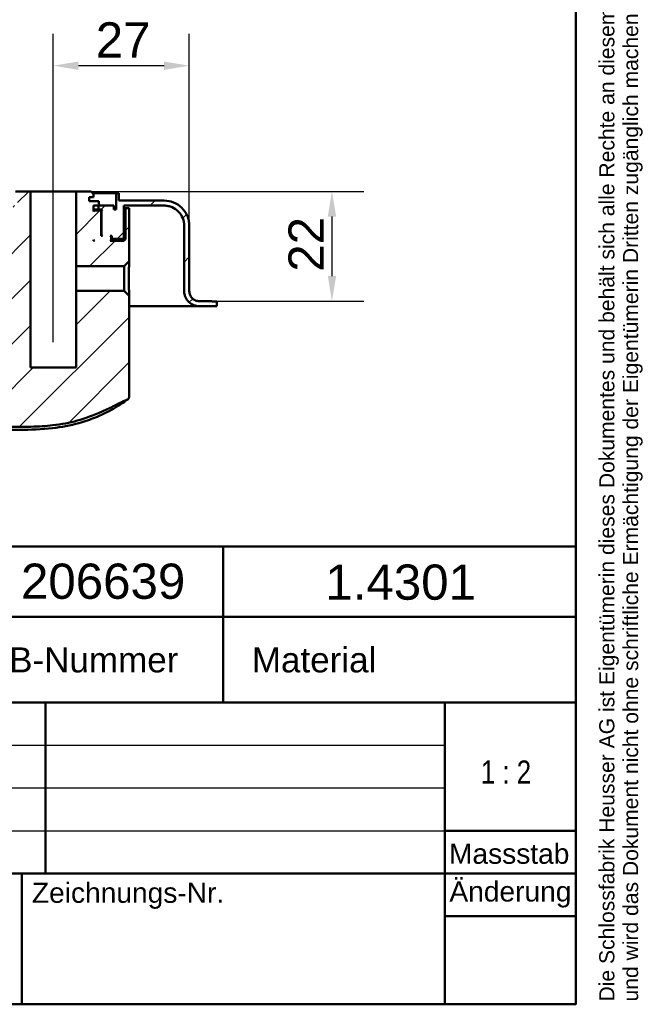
# Model space of a CAD drawing. Header units: millimetres. Extents: x 20 to 833, y 20 to 574.
# Tile 13 of 21: x 710 to 833, y 20 to 216. Entities that reach past the tile are written whole.
import ezdxf
from ezdxf.enums import TextEntityAlignment as Align

# ---------------------------------------------------------------- set-up
doc = ezdxf.new("R2010")
doc.units = ezdxf.units.MM
doc.header["$LTSCALE"] = 2
for name, color, linetype, lineweight in [('Bemaßungen(DIN)', 7, 'Continuous', 25), ('Mittellinie(DIN)', 7, 'Continuous', 25), ('Sichtbare Kanten(DIN)', 7, 'Continuous', 50), ('Skizziergeometrie(DIN)', 7, 'Continuous', 50), ('Skizzierlinie(DIN)', 7, 'Continuous', 25), ('Symbole(DIN)', 7, 'Continuous', 25)]:
    doc.layers.add(name, color=color, linetype=linetype, lineweight=lineweight)
doc.layers.add('Schraffur', color=179, linetype='Continuous', lineweight=9, true_color=0x1e1e47)
doc.styles.add('Aktuell-DIN', font='arial.ttf')
doc.styles.add('STANDARD-DIN~0', font='arial.ttf')
doc.styles.add('Textstil10', font='arial.ttf')
doc.styles.add('Textstil41', font='arial.ttf', dxfattribs={"width": 0.8})
doc.styles.add('Textstil83', font='arial.ttf', dxfattribs={"width": 0.8})
doc.dimstyles.new('CAD-LAN', dxfattribs={"dimscale": 2, "dimtxt": 3.5, "dimasz": 2.5, "dimexe": 3.175, "dimexo": 0, "dimgap": 0.8, "dimtad": 1, "dimrnd": 1e-08, "dimtxsty": 'STANDARD-DIN~0', "dimcen": 0.09, "dimdle": 10, "dimclrd": 250, "dimclre": 250, "dimclrt": 250, "dimadec": 0, "dimazin": 2, "dimtfac": 1, "dimtmove": 0, "dimatfit": 3, "dimfxl": 1, "dimtolj": 1, "dimtzin": 0, "dimlwd": 25, "dimlwe": 25, "dimarcsym": 0})

# ---------------------------------------------------------------- blocks, each defined once
blk = doc.blocks.new('Ränder Standardrahmen')
at = {"layer": 'Skizziergeometrie(DIN)', "flags": 128}
blk.add_lwpolyline([(10, 10), (10, 287), (410, 287), (410, 10), (10, 10)], dxfattribs=at)
blk = doc.blocks.new('Schriftfelder Heusser')
at = {"layer": 'Skizziergeometrie(DIN)'}
for p, q in [((101, 236.917), (291, 236.917)), ((256, 229.917), (256, 236.917)), ((291, 236.917), (291, 229.917)), ((101, 229.917), (291, 229.917)), ((256, 229.917), (256, 221.417)), ((291, 229.917), (291, 191.417)), ((101, 221.417), (291, 221.417)), ((238.348, 221.417), (238.348, 204.417)), ((278, 221.417), (278, 191.417)), ((278, 208.667), (291, 208.667)), ((101, 204.417), (291, 204.417)), ((236, 204.417), (236, 191.417)), ((278, 200.167), (291, 200.167)), ((291, 191.417), (101, 191.417))]:
    blk.add_line(p, q, dxfattribs=at)
at = {"layer": 'Skizzierlinie(DIN)'}
for p, q in [((162.348, 217.167), (278, 217.167)), ((162.348, 212.917), (278, 212.917)), ((162.348, 208.667), (278, 208.667))]:
    blk.add_line(p, q, dxfattribs=at)
at = {"layer": 'Symbole(DIN)', "color": 7, "insert": (293.332, 191.695), "char_height": 1.5, "width": 182.3003, "attachment_point": 1, "rotation": 90, "line_spacing_factor": 0.944221, "style": 'Aktuell-DIN'}
blk.add_mtext('\\fArial|b0|i0;\\H1.5000;Die Schlossfabrik Heusser AG ist Eigentümerin dieses Dokumentes und behält sich alle Rechte an diesem und dem dargestellten Gegenstand vor. Der Empfänger anerkennt diese Rechte\\Pund wird das Dokument nicht ohne schriftliche Ermächtigung der Eigentümerin Dritten zugänglich machen oder zu anderen Zwecken verwenden, zu dem es ihm übergeben worden ist.\\P ', dxfattribs=at)
at = {"layer": 'Symbole(DIN)', "color": 179, "true_color": 0x262659, "style": 'Aktuell-DIN'}
for s, insert, char_height, attachment_point in [('B-Nummer', (234.739, 225.624), 2.4892, 4), ('Material', (265.018, 225.624), 2.4892, 5), ('\\fArial|b0|i0;\\H2.0000;Massstab', (284.392, 206.366), 2, 5), ('\\fArial|b0|i0;Zeichnungs-Nr.', (237, 203.5), 2, 1)]:
    blk.add_mtext(s, dxfattribs=dict(at, insert=insert, char_height=char_height, attachment_point=attachment_point))
at = {"layer": 'Symbole(DIN)', "color": 179, "true_color": 0x262659, "insert": (284.513, 202.326), "char_height": 2, "width": 12.11433, "attachment_point": 5, "style": 'Aktuell-DIN'}
blk.add_mtext('\\fArial|b0|i0;Änderung', dxfattribs=at)
at = {"layer": 'Symbole(DIN)', "color": 179, "true_color": 0x262659, "style": 'Textstil10'}
blk.add_attdef('ERSTELLUNGSDATUM_001', (217.042, 218.291), '', height=2, dxfattribs=at)
at = {"layer": 'Symbole(DIN)', "color": 179, "true_color": 0x262659}
for tag, height, style, p in [('AUTOR', 2.489, 'Aktuell-DIN', (240.035, 219.263)), ('KONTROLLDATUM', 2, 'Textstil10', (217.417, 215.038)), ('KONTROLLIERT_VON', 2, 'Textstil10', (239.981, 215.054))]:
    blk.add_attdef(tag, text='', height=height, dxfattribs=dict(at, style=style)).set_placement(p, align=Align.MIDDLE_LEFT)
at = {"layer": 'Symbole(DIN)', "color": 7, "style": 'Textstil83', "width": 0.8}
blk.add_attdef('Anfänglicher_Ansichtsmaßstab_001', (281.568, 213.345), '', height=2.3, dxfattribs=at)
at = {"layer": 'Symbole(DIN)', "color": 179, "true_color": 0x262659, "style": 'Textstil10'}
blk.add_attdef('PROJEKT', text='', height=2, dxfattribs=at).set_placement((217.773, 209.719), align=Align.BOTTOM_LEFT)
at = {"layer": 'Symbole(DIN)', "color": 7, "style": 'Textstil41', "width": 0.8}
blk.add_attdef('STATUS', text='', height=5, dxfattribs=at).set_placement((284.526, 195.865), align=Align.MIDDLE_CENTER)
blk = doc.blocks.new('*D24')
at = {"layer": 'Bemaßungen(DIN)', "color": 250, "linetype": 'Continuous', "lineweight": 25, "true_color": 0x3f3f3f, "transparency": 16777216}
for p, q in [((716.25, 186.53), (716.25, 212.88)), ((743.25, 174.73), (743.25, 212.88)), ((738.25, 206.53), (721.25, 206.53))]:
    blk.add_line(p, q, dxfattribs=at)
at = {"layer": 'Bemaßungen(DIN)', "color": 250, "linetype": 'Continuous', "true_color": 0x3f3f3f, "transparency": 16777216}
for points in [[(721.25, 207.36), (721.25, 205.69), (716.25, 206.53)], [(738.25, 207.36), (738.25, 205.69), (743.25, 206.53)]]:
    blk.add_solid(points, dxfattribs=at)
at = {"layer": 'Defpoints', "color": 0, "linetype": 'Continuous', "transparency": 16777216}
for p in [(716.25, 206.53), (716.25, 186.53), (743.25, 174.73)]:
    blk.add_point(p, dxfattribs=at)
at = {"layer": 'Bemaßungen(DIN)', "color": 250, "linetype": 'Continuous', "lineweight": 25, "true_color": 0x3f3f3f, "transparency": 16777216, "insert": (724.68, 215.15), "char_height": 7, "attachment_point": 1, "style": 'STANDARD-DIN~0'}
blk.add_mtext('\\A1;27', dxfattribs=at)
blk = doc.blocks.new('*D25')
at = {"layer": 'Bemaßungen(DIN)', "color": 250, "linetype": 'Continuous', "lineweight": 25, "true_color": 0x3f3f3f, "transparency": 16777216}
for p, q in [((723.75, 181.53), (777.93, 181.53)), ((771.58, 176.53), (771.58, 164.73)), ((747.75, 159.73), (777.93, 159.73))]:
    blk.add_line(p, q, dxfattribs=at)
at = {"layer": 'Bemaßungen(DIN)', "color": 250, "linetype": 'Continuous', "true_color": 0x3f3f3f, "transparency": 16777216}
for points in [[(770.75, 176.53), (772.42, 176.53), (771.58, 181.53)], [(770.75, 164.73), (772.42, 164.73), (771.58, 159.73)]]:
    blk.add_solid(points, dxfattribs=at)
at = {"layer": 'Defpoints', "color": 0, "linetype": 'Continuous', "transparency": 16777216}
for p in [(723.75, 181.53), (747.75, 159.73), (771.58, 159.73)]:
    blk.add_point(p, dxfattribs=at)
at = {"layer": 'Bemaßungen(DIN)', "color": 250, "linetype": 'Continuous', "lineweight": 25, "true_color": 0x3f3f3f, "transparency": 16777216, "insert": (762.95, 165.59), "char_height": 7, "attachment_point": 1, "rotation": 90, "style": 'STANDARD-DIN~0'}
blk.add_mtext('\\A1;22', dxfattribs=at)

msp = doc.modelspace()

# ---------------------------------------------------------------- hatches: boundary and pattern name
at = {"layer": 'Schraffur'}
h = msp.add_hatch(dxfattribs=at)
h.set_pattern_fill('ANSI31', color=256, scale=50.8, style=0)
h.set_pattern_definition([(45, (0, 0), (-4.49013, 4.49013), [])])
edge = h.paths.add_edge_path()
edge.add_line((742.252, 174.725), (742.252, 161.725))
edge.add_spline(control_points=[(742.252, 161.725), (742.252, 161.517), (742.273, 161.309), (742.358, 160.907), (742.42, 160.714), (742.658, 160.167), (742.886, 159.839), (743.446, 159.299), (743.771, 159.088), (744.485, 158.799), (744.865, 158.725), (745.252, 158.725)], knot_values=[-0.4735831, -0.4735831, -0.4735831, -0.4735831, -0.4108832, -0.4108832, -0.3500812, -0.3500812, -0.2314327, -0.2314327, -0.1160757, -0.1160757, -0.0000071, -0.0000071, -0.0000071, -0.0000071], degree=3, periodic=0)
edge.add_line((745.252, 158.725), (748.752, 158.725))
edge.add_line((748.752, 158.725), (748.752, 159.695))
edge.add_line((748.752, 159.695), (747.752, 159.695))
edge.add_line((747.752, 159.695), (747.752, 159.725))
edge.add_line((747.752, 159.725), (745.252, 159.725))
edge.add_spline(control_points=[(745.252, 159.725), (745.113, 159.725), (744.975, 159.74), (744.706, 159.796), (744.578, 159.837), (744.213, 159.996), (743.995, 160.148), (743.635, 160.522), (743.494, 160.738), (743.301, 161.214), (743.252, 161.467), (743.252, 161.725)], knot_values=[-0.3157143, -0.3157143, -0.3157143, -0.3157143, -0.2739221, -0.2739221, -0.2333875, -0.2333875, -0.1542884, -0.1542884, -0.0773838, -0.0773838, 0, 0, 0, 0], degree=3, periodic=0)
edge.add_line((743.252, 161.725), (743.252, 174.725))
edge.add_spline(control_points=[(743.252, 174.725), (743.252, 175.073), (743.217, 175.419), (743.076, 176.09), (742.973, 176.411), (742.576, 177.324), (742.195, 177.869), (741.262, 178.769), (740.721, 179.122), (739.531, 179.603), (738.897, 179.725), (738.252, 179.725)], knot_values=[-0.7893052, -0.7893052, -0.7893052, -0.7893052, -0.6848053, -0.6848053, -0.5834686, -0.5834686, -0.3857211, -0.3857211, -0.1934595, -0.1934595, 0, 0, 0, 0], degree=3, periodic=0)
edge.add_line((738.252, 179.725), (729.252, 179.725))
edge.add_line((729.252, 179.725), (729.252, 181.225))
edge.add_line((729.252, 181.225), (728.752, 181.225))
edge.add_line((728.752, 181.225), (728.752, 177.925))
edge.add_line((728.752, 177.925), (728.252, 177.925))
edge.add_line((728.252, 177.925), (728.252, 178.725))
edge.add_line((728.252, 178.725), (725.269, 178.725))
edge.add_line((725.269, 178.725), (725.269, 179.625))
edge.add_line((725.269, 179.625), (723.352, 179.625))
edge.add_line((723.352, 179.625), (723.352, 180.425))
edge.add_line((723.352, 180.425), (724.252, 180.425))
edge.add_line((724.252, 180.425), (724.252, 181.025))
edge.add_line((724.252, 181.025), (723.752, 181.525))
edge.add_line((723.752, 181.525), (720.802, 181.525))
edge.add_line((720.802, 181.525), (720.802, 166.684))
edge.add_line((720.802, 166.684), (730.311, 166.684))
edge.add_line((730.311, 166.684), (731.295, 167.668))
edge.add_line((731.295, 167.668), (731.295, 175.725))
edge.add_line((731.295, 175.725), (731.295, 178.225))
edge.add_line((731.295, 178.225), (730.552, 178.225))
edge.add_line((730.552, 178.225), (730.552, 172.025))
edge.add_line((730.552, 172.025), (730.252, 171.725))
edge.add_line((730.252, 171.725), (727.552, 171.725))
edge.add_line((727.552, 171.725), (727.752, 171.925))
edge.add_line((727.752, 171.925), (727.752, 172.525))
edge.add_line((727.752, 172.525), (727.552, 172.725))
edge.add_line((727.552, 172.725), (727.852, 172.725))
edge.add_line((727.852, 172.725), (727.852, 172.225))
edge.add_line((727.852, 172.225), (727.952, 172.125))
edge.add_line((727.952, 172.125), (730.052, 172.125))
edge.add_line((730.052, 172.125), (730.252, 172.325))
edge.add_line((730.252, 172.325), (730.252, 178.725))
edge.add_line((730.252, 178.725), (738.252, 178.725))
edge.add_spline(control_points=[(738.252, 178.725), (738.53, 178.725), (738.807, 178.697), (739.343, 178.584), (739.601, 178.502), (740.331, 178.184), (740.767, 177.88), (741.487, 177.133), (741.769, 176.7), (742.154, 175.749), (742.252, 175.241), (742.252, 174.725)], knot_values=[-0.6314442, -0.6314442, -0.6314442, -0.6314442, -0.5478443, -0.5478443, -0.4667749, -0.4667749, -0.3085769, -0.3085769, -0.1547676, -0.1547676, 0, 0, 0, 0], degree=3, periodic=0)
h.paths.add_polyline_path([(725.752, 172.725), (725.752, 177.525), (725.552, 177.725), (724.452, 177.725), (724.252, 177.525), (724.252, 178.725), (725.252, 178.725), (725.252, 177.925), (726.002, 177.925), (725.802, 177.725), (725.802, 172.925), (726.002, 172.725)], flags=0)
h.paths.add_polyline_path([(724.452, 171.725), (724.252, 171.725), (724.252, 171.925)], flags=0)
edge = h.paths.add_edge_path()
edge.add_line((534.752, 159.725), (534.752, 158.725))
edge.add_line((534.752, 158.725), (549.252, 158.725))
edge.add_spline(control_points=[(549.252, 158.725), (549.461, 158.725), (549.668, 158.747), (550.071, 158.831), (550.264, 158.893), (550.811, 159.131), (551.138, 159.359), (551.678, 159.92), (551.89, 160.244), (552.179, 160.958), (552.252, 161.338), (552.252, 161.725)], knot_values=[-0.4735814, -0.4735814, -0.4735814, -0.4735814, -0.4108832, -0.4108832, -0.3500812, -0.3500812, -0.2314327, -0.2314327, -0.1160757, -0.1160757, 0, 0, 0, 0], degree=3, periodic=0)
edge.add_line((552.252, 161.725), (552.252, 196.725))
edge.add_spline(control_points=[(552.252, 196.725), (552.252, 197.004), (552.281, 197.281), (552.393, 197.817), (552.475, 198.074), (552.793, 198.804), (553.098, 199.24), (553.844, 199.96), (554.277, 200.242), (555.229, 200.628), (555.736, 200.725), (556.252, 200.725)], knot_values=[-0.6314442, -0.6314442, -0.6314442, -0.6314442, -0.5478443, -0.5478443, -0.4667749, -0.4667749, -0.3085769, -0.3085769, -0.1547676, -0.1547676, 0, 0, 0, 0], degree=3, periodic=0)
edge.add_line((556.252, 200.725), (674.655, 200.725))
edge.add_spline(control_points=[(674.655, 200.725), (675.142, 200.725), (675.623, 200.638), (676.517, 200.297), (676.924, 200.053), (677.667, 199.407), (677.986, 198.999), (678.453, 198.083), (678.595, 197.587), (678.639, 197.074)], knot_values=[-0.5965767, -0.5965767, -0.5965767, -0.5965767, -0.4502726, -0.4502726, -0.3087981, -0.3087981, -0.1544759, -0.1544759, 0, 0, 0, 0], degree=3, periodic=0)
edge.add_line((678.639, 197.074), (679.845, 183.29))
edge.add_spline(control_points=[(679.845, 183.29), (679.898, 182.683), (680.06, 182.094), (680.582, 181.017), (680.93, 180.537), (681.815, 179.683), (682.359, 179.329), (683.549, 178.848), (684.183, 178.725), (684.826, 178.725)], knot_values=[-0.7457209, -0.7457209, -0.7457209, -0.7457209, -0.5628408, -0.5628408, -0.3859976, -0.3859976, -0.1930948, -0.1930948, 0, 0, 0, 0], degree=3, periodic=0)
edge.add_line((684.826, 178.725), (702.252, 178.725))
edge.add_line((702.252, 178.725), (702.252, 172.325))
edge.add_line((702.252, 172.325), (702.452, 172.125))
edge.add_line((702.452, 172.125), (704.552, 172.125))
edge.add_line((704.552, 172.125), (704.652, 172.225))
edge.add_line((704.652, 172.225), (704.652, 172.725))
edge.add_line((704.652, 172.725), (704.952, 172.725))
edge.add_line((704.952, 172.725), (704.752, 172.525))
edge.add_line((704.752, 172.525), (704.752, 171.925))
edge.add_line((704.752, 171.925), (704.952, 171.725))
edge.add_line((704.952, 171.725), (702.252, 171.725))
edge.add_line((702.252, 171.725), (701.952, 172.025))
edge.add_line((701.952, 172.025), (701.952, 178.225))
edge.add_line((701.952, 178.225), (701.108, 178.225))
edge.add_line((701.108, 178.225), (701.108, 175.725))
edge.add_line((701.108, 175.725), (701.108, 150.309))
edge.add_spline(control_points=[(701.108, 150.309), (701.108, 145.863), (701.108, 142.305), (697.581, 139.175), (693.555, 139.157), (688.521, 139.135)], knot_values=[0, 0, 0, 0, 0, 0, 1, 1, 1, 1, 1, 1], degree=5, periodic=0)
edge.add_spline(control_points=[(688.521, 139.135), (652.324, 138.977), (616.128, 138.834), (579.931, 138.963)], knot_values=[0.0000183, 0.0000183, 0.0000183, 0.0000183, 10.8591286, 10.8591286, 10.8591286, 10.8591286], degree=3, periodic=0)
edge.add_spline(control_points=[(579.931, 138.963), (573.395, 138.986), (567.435, 139.015), (561.242, 144.692), (561.215, 151.172), (561.181, 159.263)], knot_values=[0, 0, 0, 0, 0, 0, 1, 1, 1, 1, 1, 1], degree=5, periodic=0)
edge.add_spline(control_points=[(561.181, 159.263), (561.15, 166.56), (561.134, 170.447), (561.133, 173.812)], knot_values=[0, 0, 0, 0, 1.0033721, 1.0033721, 1.0033721, 1.0033721], weights=[1.044297, 1.00552, 1.0006869, 1.0000845], degree=3, periodic=0)
edge.add_spline(control_points=[(561.133, 173.812), (561.132, 174.378), (561.132, 174.885), (560.819, 175.225), (560.298, 175.225), (559.722, 175.225)], knot_values=[0, 0, 0, 0, 0, 0, 1, 1, 1, 1, 1, 1], degree=5, periodic=0)
edge.add_line((559.722, 175.225), (558.132, 175.225))
edge.add_spline(control_points=[(558.132, 175.225), (558.027, 175.225), (557.918, 175.225), (557.785, 175.188), (557.748, 175.172), (557.682, 175.126), (557.656, 175.098), (557.609, 175.024), (557.593, 174.976), (557.566, 174.844), (557.566, 174.751), (557.566, 174.66)], knot_values=[-0.0997525, -0.0997525, -0.0997525, -0.0997525, -0.0687231, -0.0687231, -0.0556331, -0.0556331, -0.0432165, -0.0432165, -0.0273736, -0.0273736, -0.0000528, -0.0000528, -0.0000528, -0.0000528], degree=3, periodic=0)
edge.add_spline(control_points=[(557.566, 174.66), (557.566, 172.734), (557.562, 170.895), (557.557, 168.959), (557.551, 167.019), (557.543, 165.021), (557.535, 163.091), (557.529, 161.805), (557.524, 160.52), (557.518, 159.234)], knot_values=[0, 0, 0, 0, 0.4100205, 0.4100205, 0.4100205, 0.82096, 0.82096, 0.82096, 1.0946134, 1.0946134, 1.0946134, 1.0946134], degree=3, periodic=0)
edge.add_spline(control_points=[(557.518, 159.234), (557.513, 158.098), (557.507, 156.959), (557.535, 155.745), (557.563, 154.531), (557.625, 153.464), (557.713, 152.546), (557.887, 150.709), (558.17, 149.213), (558.574, 147.804), (560.188, 142.167), (563.81, 138.284), (569.101, 136.521), (570.424, 136.08), (571.829, 135.766), (573.556, 135.564), (574.42, 135.463), (575.422, 135.388), (576.564, 135.348), (577.706, 135.307), (578.777, 135.304), (579.847, 135.299)], knot_values=[0, 0, 0, 0, 0.2406476, 0.2406476, 0.2406476, 0.4812952, 0.4812952, 0.4812952, 0.9625904, 0.9625904, 0.9625904, 2.8877711, 2.8877711, 2.8877711, 3.3690663, 3.3690663, 3.3690663, 3.6097139, 3.6097139, 3.6097139, 3.8503615, 3.8503615, 3.8503615, 3.8503615], degree=3, periodic=0)
edge.add_line((579.847, 135.299), (707.32, 134.753))
edge.add_spline(control_points=[(707.32, 134.753), (708.786, 134.746), (710.253, 134.739), (711.813, 134.783), (713.372, 134.827), (714.754, 134.917), (716.108, 135.072)], knot_values=[0, 0, 0, 0, 0.4403832, 0.4403832, 0.4403832, 0.8807664, 0.8807664, 0.8807664, 0.8807664], degree=3, periodic=0)
edge.add_spline(control_points=[(716.108, 135.072), (717.889, 135.275), (719.499, 135.58), (721.012, 136.001)], knot_values=[0, 0, 0, 0, 0.5001725, 0.5001725, 0.5001725, 0.5001725], degree=3, periodic=0)
edge.add_spline(control_points=[(721.012, 136.001), (722.548, 136.427), (724.228, 137.042), (726.054, 137.847)], knot_values=[0, 0, 0, 0, 0.5374565, 0.5374565, 0.5374565, 0.5374565], degree=3, periodic=0)
edge.add_spline(control_points=[(726.054, 137.847), (726.518, 138.051), (726.852, 138.205), (727.255, 138.401), (727.658, 138.597), (728.052, 138.799), (728.446, 139.002), (728.544, 139.052), (728.643, 139.103), (728.741, 139.154), (729.036, 139.306), (729.331, 139.458), (729.629, 139.606), (729.678, 139.631), (729.728, 139.655), (729.778, 139.679), (729.827, 139.704), (729.877, 139.728), (729.927, 139.752), (730.177, 139.872), (730.428, 139.988), (730.685, 140.095), (730.736, 140.116), (730.788, 140.137), (730.837, 140.157)], knot_values=[0, 0, 0, 0, 0.1300988, 0.1300988, 0.1300988, 0.2601975, 0.2601975, 0.2601975, 0.2927222, 0.2927222, 0.2927222, 0.3902963, 0.3902963, 0.3902963, 0.4065586, 0.4065586, 0.4065586, 0.422821, 0.422821, 0.422821, 0.5041327, 0.5041327, 0.5041327, 0.5203951, 0.5203951, 0.5203951, 0.5203951], degree=3, periodic=0)
edge.add_spline(control_points=[(730.837, 140.157), (730.93, 140.194), (731.022, 140.228), (731.138, 140.303), (731.174, 140.335), (731.236, 140.415), (731.257, 140.461), (731.295, 140.604), (731.295, 140.709), (731.295, 140.813)], knot_values=[-0.0935252, -0.0935252, -0.0935252, -0.0935252, -0.0642653, -0.0642653, -0.0483657, -0.0483657, -0.0312512, -0.0312512, 0, 0, 0, 0], degree=3, periodic=0)
edge.add_line((731.295, 140.813), (731.295, 160.783))
edge.add_line((731.295, 160.783), (730.311, 161.767))
edge.add_line((730.311, 161.767), (720.802, 161.767))
edge.add_line((720.802, 161.767), (720.802, 146.525))
edge.add_line((720.802, 146.525), (711.702, 146.525))
edge.add_line((711.702, 146.525), (711.702, 181.525))
edge.add_line((711.702, 181.525), (708.752, 181.525))
edge.add_line((708.752, 181.525), (708.252, 181.025))
edge.add_line((708.252, 181.025), (708.252, 180.425))
edge.add_line((708.252, 180.425), (709.152, 180.425))
edge.add_line((709.152, 180.425), (709.152, 178.725))
edge.add_line((709.152, 178.725), (708.252, 178.725))
edge.add_line((708.252, 178.725), (708.252, 177.525))
edge.add_line((708.252, 177.525), (708.052, 177.725))
edge.add_line((708.052, 177.725), (706.952, 177.725))
edge.add_line((706.952, 177.725), (706.752, 177.525))
edge.add_line((706.752, 177.525), (706.752, 172.725))
edge.add_line((706.752, 172.725), (706.502, 172.725))
edge.add_line((706.502, 172.725), (706.702, 172.925))
edge.add_line((706.702, 172.925), (706.702, 177.725))
edge.add_line((706.702, 177.725), (706.502, 177.925))
edge.add_line((706.502, 177.925), (707.252, 177.925))
edge.add_line((707.252, 177.925), (707.252, 178.725))
edge.add_line((707.252, 178.725), (704.252, 178.725))
edge.add_line((704.252, 178.725), (704.252, 177.925))
edge.add_line((704.252, 177.925), (703.752, 177.925))
edge.add_line((703.752, 177.925), (703.752, 181.225))
edge.add_line((703.752, 181.225), (703.252, 181.225))
edge.add_line((703.252, 181.225), (703.252, 179.725))
edge.add_line((703.252, 179.725), (684.623, 179.725))
edge.add_spline(control_points=[(684.623, 179.725), (684.134, 179.725), (683.652, 179.814), (682.755, 180.156), (682.347, 180.402), (681.605, 181.05), (681.286, 181.459), (680.822, 182.375), (680.681, 182.872), (680.637, 183.385)], knot_values=[-0.5973968, -0.5973968, -0.5973968, -0.5973968, -0.4506663, -0.4506663, -0.3087924, -0.3087924, -0.1544816, -0.1544816, 0, 0, 0, 0], degree=3, periodic=0)
edge.add_line((680.637, 183.385), (679.461, 197.151))
edge.add_spline(control_points=[(679.461, 197.151), (679.409, 197.76), (679.248, 198.351), (678.725, 199.432), (678.376, 199.913), (677.49, 200.768), (676.947, 201.122), (675.756, 201.603), (675.123, 201.725), (674.479, 201.725)], knot_values=[-0.7467461, -0.7467461, -0.7467461, -0.7467461, -0.5633329, -0.5633329, -0.3859905, -0.3859905, -0.193102, -0.193102, 0, 0, 0, 0], degree=3, periodic=0)
edge.add_line((674.479, 201.725), (556.252, 201.725))
edge.add_spline(control_points=[(556.252, 201.725), (555.904, 201.725), (555.558, 201.69), (554.888, 201.549), (554.566, 201.446), (553.654, 201.049), (553.108, 200.669), (552.208, 199.735), (551.856, 199.194), (551.374, 198.004), (551.252, 197.37), (551.252, 196.725)], knot_values=[-0.7893052, -0.7893052, -0.7893052, -0.7893052, -0.6848053, -0.6848053, -0.5834686, -0.5834686, -0.3857211, -0.3857211, -0.1934595, -0.1934595, 0, 0, 0, 0], degree=3, periodic=0)
edge.add_line((551.252, 196.725), (551.252, 161.725))
edge.add_spline(control_points=[(551.252, 161.725), (551.252, 161.586), (551.238, 161.448), (551.182, 161.18), (551.14, 161.051), (550.982, 160.686), (550.829, 160.468), (550.456, 160.108), (550.24, 159.967), (549.764, 159.774), (549.51, 159.725), (549.252, 159.725)], knot_values=[-0.3157221, -0.3157221, -0.3157221, -0.3157221, -0.2739221, -0.2739221, -0.2333875, -0.2333875, -0.1542884, -0.1542884, -0.0773838, -0.0773838, -0.000002, -0.000002, -0.000002, -0.000002], degree=3, periodic=0)
edge.add_line((549.252, 159.725), (534.752, 159.725))
h.paths.add_polyline_path([(708.252, 171.725), (708.052, 171.725), (708.252, 171.925)], flags=0)

# ---------------------------------------------------------------- linework, layer by layer
at = {"layer": 'Mittellinie(DIN)', "linetype": 'Continuous'}
msp.add_line((716.252, 151.605), (716.252, 186.525), dxfattribs=at)
at = {"layer": 'Sichtbare Kanten(DIN)'}
for p, q in [((711.702, 181.525), (708.752, 181.525)), ((711.702, 146.525), (711.702, 181.525)), ((720.802, 181.525), (711.702, 181.525)), ((723.752, 181.525), (720.802, 181.525)), ((720.802, 181.525), (720.802, 166.684)), ((723.352, 179.625), (723.352, 180.425)), ((723.352, 180.425), (724.252, 180.425)), ((724.252, 181.025), (723.752, 181.525)), ((724.052, 181.225), (728.752, 181.225)), ((724.252, 180.425), (724.252, 181.025)), ((729.252, 181.225), (728.752, 181.225)), ((728.752, 181.225), (728.752, 177.925)), ((729.252, 179.725), (729.252, 181.225)), ((725.269, 179.625), (723.352, 179.625)), ((724.252, 177.525), (724.252, 178.725)), ((724.252, 178.725), (725.252, 178.725)), ((725.252, 178.725), (725.252, 177.925)), ((725.269, 178.725), (725.269, 179.625)), ((728.252, 178.725), (725.269, 178.725)), ((728.252, 177.925), (728.252, 178.725)), ((738.252, 179.725), (729.252, 179.725)), ((730.252, 172.325), (730.252, 178.725)), ((730.252, 178.725), (738.252, 178.725)), ((730.552, 178.225), (730.252, 178.225)), ((731.295, 178.225), (730.552, 178.225)), ((730.552, 178.225), (730.552, 172.025)), ((731.295, 175.725), (731.295, 178.225)), ((725.252, 177.925), (724.252, 177.925)), ((724.452, 177.725), (724.252, 177.525)), ((724.452, 177.725), (724.252, 177.725)), ((725.552, 177.725), (724.452, 177.725)), ((725.252, 177.925), (726.002, 177.925)), ((725.752, 177.525), (725.552, 177.725)), ((725.552, 177.725), (725.802, 177.725)), ((725.752, 172.725), (725.752, 177.525)), ((726.002, 177.925), (725.802, 177.725)), ((725.802, 177.725), (725.802, 172.925)), ((728.752, 177.925), (728.252, 177.925)), ((731.295, 167.668), (731.295, 175.725)), ((731.295, 175.725), (731.295, 167.668)), ((742.252, 174.725), (742.252, 161.725)), ((743.252, 161.725), (743.252, 174.725)), ((743.252, 174.725), (743.252, 174.725)), ((743.252, 161.725), (743.252, 174.725)), ((725.802, 172.925), (725.752, 172.925)), ((726.002, 172.725), (725.752, 172.725)), ((725.802, 172.925), (726.002, 172.725)), ((727.752, 172.525), (727.552, 172.725)), ((727.552, 172.725), (727.852, 172.725)), ((727.752, 171.925), (727.752, 172.525)), ((727.852, 172.225), (727.752, 172.225)), ((727.852, 172.725), (727.852, 172.225)), ((727.852, 172.225), (727.952, 172.125)), ((730.052, 172.125), (730.252, 172.325)), ((724.252, 171.725), (724.252, 171.925)), ((724.252, 171.925), (724.452, 171.725)), ((724.452, 171.725), (724.252, 171.725)), ((727.552, 171.725), (727.752, 171.925)), ((730.252, 171.725), (727.552, 171.725)), ((727.752, 172.125), (727.952, 172.125)), ((730.552, 172.025), (727.752, 172.025)), ((727.952, 172.125), (730.052, 172.125)), ((730.552, 172.025), (730.252, 171.725)), ((720.802, 166.684), (730.311, 166.684)), ((720.802, 166.684), (720.802, 161.767)), ((730.311, 166.684), (731.295, 167.668)), ((730.311, 166.684), (730.311, 161.767)), ((730.311, 161.767), (720.802, 161.767)), ((720.802, 161.767), (720.802, 146.525)), ((731.295, 160.783), (730.311, 161.767)), ((731.295, 140.813), (731.295, 160.783)), ((731.295, 160.783), (731.295, 140.813)), ((731.295, 158.725), (745.252, 158.725)), ((747.752, 159.725), (745.252, 159.725)), ((745.252, 158.725), (748.752, 158.725)), ((747.752, 159.695), (747.752, 159.725)), ((747.752, 159.695), (747.752, 159.725)), ((748.752, 159.695), (747.752, 159.695)), ((748.752, 158.725), (748.752, 159.695)), ((748.752, 158.725), (748.752, 159.695)), ((720.802, 146.525), (711.702, 146.525))]:
    msp.add_line(p, q, dxfattribs=at)
for points, knots in [([(743.252, 174.725), (743.252, 175.073), (743.217, 175.419), (743.076, 176.09), (742.973, 176.411), (742.576, 177.324), (742.195, 177.869), (741.262, 178.769), (740.721, 179.122), (739.531, 179.603), (738.897, 179.725), (738.252, 179.725)], [-0.78930523, -0.78930523, -0.78930523, -0.78930523, -0.68480532, -0.68480532, -0.58346864, -0.58346864, -0.38572109, -0.38572109, -0.19345948, -0.19345948, 0, 0, 0, 0]), ([(738.252, 178.725), (738.53, 178.725), (738.807, 178.697), (739.343, 178.584), (739.601, 178.502), (740.331, 178.184), (740.767, 177.88), (741.487, 177.133), (741.769, 176.7), (742.154, 175.749), (742.252, 175.241), (742.252, 174.725)], [-0.63144419, -0.63144419, -0.63144419, -0.63144419, -0.54784426, -0.54784426, -0.46677491, -0.46677491, -0.30857687, -0.30857687, -0.15476758, -0.15476758, 0, 0, 0, 0]), ([(716.104, 134.51), (711.75, 134.012), (707.342, 134.191), (695.624, 134.242), (688.288, 134.273), (658.944, 134.399), (636.936, 134.493), (606.674, 134.623), (598.421, 134.658), (583.976, 134.721), (577.679, 134.12), (570.34, 135.549), (569.092, 135.903), (565.901, 137.198), (564.018, 138.418), (561.267, 141.159), (560.237, 142.593), (558.634, 145.699), (558.055, 147.404), (557.21, 151.252), (557.033, 153.436), (556.884, 159.227), (556.973, 162.852), (556.992, 167.934), (556.996, 169.393), (557.002, 171.581), (557.004, 172.311), (557.004, 173.405), (557.002, 173.77), (557.007, 174.23), (557.008, 174.326), (557.015, 174.532), (557.02, 174.644), (557.043, 174.791), (557.052, 174.836), (557.089, 174.958), (557.123, 175.024), (557.209, 175.123), (557.261, 175.16), (557.369, 175.2), (557.417, 175.211), (557.501, 175.221), (557.535, 175.224), (557.589, 175.226), (557.609, 175.226), (557.65, 175.227), (557.671, 175.227), (557.692, 175.227)], [0, 0, 0, 0, 1.3147732, 1.3147732, 3.5156069, 3.5156069, 10.1181079, 10.1181079, 12.5940457, 12.5940457, 14.4517512, 14.4517512, 14.8372417, 14.8372417, 15.4848677, 15.4848677, 16.0022412, 16.0022412, 16.5333209, 16.5333209, 17.1842684, 17.1842684, 18.2712861, 18.2712861, 18.7090006, 18.7090006, 18.9277979, 18.9277979, 19.037268, 19.037268, 19.0659314, 19.0659314, 19.1002429, 19.1002429, 19.1167144, 19.1167144, 19.1500843, 19.1500843, 19.1808225, 19.1808225, 19.1996381, 19.1996381, 19.21058, 19.21058, 19.2165994, 19.2165994, 19.2229076, 19.2229076, 19.2229076, 19.2229076]), ([(731.295, 167.668), (731.295, 167.668), (731.295, 167.668), (731.295, 167.668), (731.294, 167.581), (731.288, 167.225), (731.285, 166.958), (731.278, 166.344), (731.274, 165.958), (731.269, 165.113), (731.268, 164.655), (731.268, 164.225), (731.268, 163.795), (731.269, 163.336), (731.274, 162.49), (731.278, 162.103), (731.285, 161.49), (731.288, 161.224), (731.294, 160.87), (731.295, 160.783), (731.295, 160.783), (731.295, 160.783), (731.295, 160.783)], [1.55009, 1.55009, 1.55009, 1.55009, 1.5501229, 1.5501229, 1.6796868, 1.6796868, 1.8092507, 1.8092507, 1.9380413, 1.9380413, 2.0668318, 2.0668318, 2.0668318, 2.1958916, 2.1958916, 2.3249514, 2.3249514, 2.4542456, 2.4542456, 2.5835399, 2.5835399, 2.5835728, 2.5835728, 2.5835728, 2.5835728]), ([(742.252, 161.725), (742.252, 161.517), (742.273, 161.309), (742.358, 160.907), (742.42, 160.714), (742.658, 160.167), (742.886, 159.839), (743.446, 159.299), (743.771, 159.088), (744.485, 158.799), (744.865, 158.725), (745.252, 158.725)], [-0.47358314, -0.47358314, -0.47358314, -0.47358314, -0.41088319, -0.41088319, -0.35008119, -0.35008119, -0.23143265, -0.23143265, -0.11607569, -0.11607569, -0.00000713, -0.00000713, -0.00000713, -0.00000713]), ([(745.252, 159.725), (745.113, 159.725), (744.975, 159.74), (744.706, 159.796), (744.578, 159.837), (744.213, 159.996), (743.995, 160.148), (743.635, 160.522), (743.494, 160.738), (743.301, 161.214), (743.252, 161.467), (743.252, 161.725)], [-0.31571434, -0.31571434, -0.31571434, -0.31571434, -0.27392213, -0.27392213, -0.23338746, -0.23338746, -0.15428844, -0.15428844, -0.07738379, -0.07738379, 0, 0, 0, 0]), ([(731.132, 140.302), (731.131, 140.301), (731.128, 140.299), (731.118, 140.291), (731.1, 140.276), (731.051, 140.239), (731.015, 140.21), (730.778, 140.03), (730.523, 139.836), (729.708, 139.279), (729.186, 138.941), (728.071, 138.286), (727.501, 137.971), (726.187, 137.306), (725.419, 136.953), (723.572, 136.203), (722.465, 135.828), (719.635, 135.035), (717.873, 134.712), (716.104, 134.51)], [0.1270288, 0.1270288, 0.1270288, 0.1270288, 0.231747, 0.231747, 0.5607875, 0.5607875, 0.8078685, 0.8078685, 1.1211211, 1.1211211, 1.3900415, 1.3900415, 1.608894, 1.608894, 1.8669623, 1.8669623, 2.2153076, 2.2153076, 2.7492385, 2.7492385, 2.7492385, 2.7492385]), ([(726.054, 137.847), (726.518, 138.051), (726.852, 138.205), (727.255, 138.401), (727.658, 138.597), (728.052, 138.799), (728.446, 139.002), (728.544, 139.052), (728.643, 139.103), (728.741, 139.154), (729.036, 139.306), (729.331, 139.458), (729.629, 139.606), (729.678, 139.631), (729.728, 139.655), (729.778, 139.679), (729.827, 139.704), (729.877, 139.728), (729.927, 139.752), (730.177, 139.872), (730.428, 139.988), (730.685, 140.095), (730.736, 140.116), (730.788, 140.137), (730.837, 140.157)], [0, 0, 0, 0, 0.13009876, 0.13009876, 0.13009876, 0.26019753, 0.26019753, 0.26019753, 0.29272222, 0.29272222, 0.29272222, 0.39029629, 0.39029629, 0.39029629, 0.40655864, 0.40655864, 0.40655864, 0.42282098, 0.42282098, 0.42282098, 0.50413271, 0.50413271, 0.50413271, 0.52039505, 0.52039505, 0.52039505, 0.52039505]), ([(730.837, 140.157), (730.93, 140.194), (731.022, 140.228), (731.138, 140.303), (731.174, 140.335), (731.236, 140.415), (731.257, 140.461), (731.295, 140.604), (731.295, 140.709), (731.295, 140.813)], [-0.093525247, -0.093525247, -0.093525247, -0.093525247, -0.064265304, -0.064265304, -0.048365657, -0.048365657, -0.03125125, -0.03125125, 0, 0, 0, 0]), ([(716.108, 135.072), (714.754, 134.917), (713.372, 134.827), (711.813, 134.783), (710.253, 134.739), (708.786, 134.746), (707.32, 134.753)], [0, 0, 0, 0, 0.44038321, 0.44038321, 0.44038321, 0.88076642, 0.88076642, 0.88076642, 0.88076642])]:
    msp.add_open_spline(points, degree=3, knots=knots, dxfattribs=at)
for points in [[(721.012, 136.001), (722.548, 136.427), (724.228, 137.042), (726.054, 137.847)], [(721.012, 136.001), (719.499, 135.58), (717.889, 135.275), (716.108, 135.072)]]:
    msp.add_open_spline(points, degree=3, dxfattribs=at)

# ---------------------------------------------------------------- block references
at = {"xscale": 2, "yscale": 2, "zscale": 2}
msp.add_blockref('Ränder Standardrahmen', (0, 0), dxfattribs=at)
ref = msp.add_blockref('Schriftfelder Heusser', (238, -362.833), dxfattribs=dict(xscale=2, yscale=2, zscale=2))
ref.add_attrib('Anfänglicher_Ansichtsmaßstab_001', '1 : 2', (801.136, 63.856), dxfattribs={"layer": 'Symbole(DIN)', "color": 7, "height": 4.6, "style": 'Textstil83', "width": 0.8})

# ---------------------------------------------------------------- texts
at = {"layer": 'Symbole(DIN)', "color": 7, "char_height": 7, "attachment_point": 1, "style": 'Aktuell-DIN'}
for s, insert, width in [('{\\fArial|b0|i0;\\H7.0000;206639}', (709.83, 107.58), 32.62043), ('{\\fArial|b0|i0;\\H7.0000;1.4301}', (770.274, 107.401), 29.89939)]:
    msp.add_mtext(s, dxfattribs=dict(at, insert=insert, width=width))

# ---------------------------------------------------------------- dimensions: what is measured, and where the dimension line sits
at = {"layer": 'Bemaßungen(DIN)', "color": 250, "linetype": 'Continuous', "lineweight": 25, "true_color": 0x3f3f3f}
for base, p1, p2, angle, override, picture, middle in [((716.252, 206.525), (743.252, 174.725), (716.252, 186.525), 180, {"dimgap": 0.8, "dimdec": 2, "dimtol": 0, "dimlim": 0, "dimtp": 0, "dimtm": 0, "dimtdec": 2, "dimtofl": 0, "dimatfit": 1}, '*D24', (729.752, 206.525)), ((771.582, 159.725), (723.752, 181.525), (747.752, 159.725), 90, {"dimgap": 0.8, "dimdec": 0, "dimtol": 0, "dimlim": 0, "dimtp": 0, "dimtm": 0, "dimtdec": 2, "dimtofl": 0, "dimatfit": 1}, '*D25', (771.582, 170.625))]:
    dim = msp.add_linear_dim(base=base, p1=p1, p2=p2, angle=angle, dimstyle='CAD-LAN', override=override, dxfattribs=at)
    dim.commit()
    dim.dimension.update_dxf_attribs({"geometry": picture, "text_midpoint": middle, "dimtype": 160})

doc.saveas('drawing.dxf')
